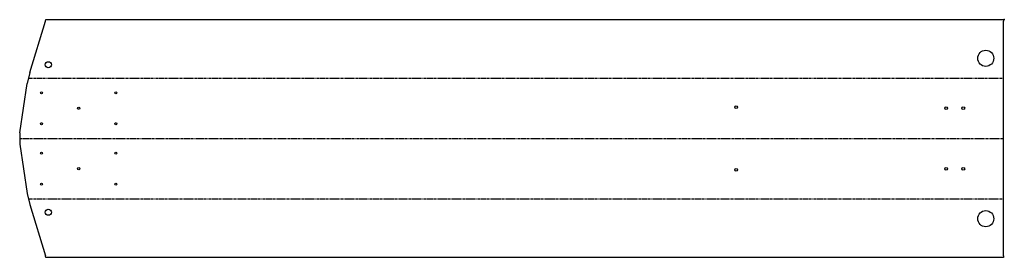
# Model space of a CAD drawing. Header units: millimetres. Extents: x 0 to 3178, y 0 to 769.
import ezdxf

# ---------------------------------------------------------------- set-up
doc = ezdxf.new("R2010")
doc.units = ezdxf.units.MM
doc.header["$PDSIZE"] = -1
doc.linetypes.add('SLD-İki-Kısa-Kesik-Çizgili-Uzun-Kesik-Çizgi', pattern=[15.748, 8.128, -1.524, 1.524, -1.524, 1.524, -1.524])
doc.linetypes.add('SLD-Sürekli', pattern=[0])

msp = doc.modelspace()

# ---------------------------------------------------------------- linework, layer by layer
at = {"color": 7, "linetype": 'SLD-Sürekli', "lineweight": 25}
for p, q in [((32.8, 597.9), (83.6, 764.1)), ((83.6, 764.1), (85, 768.8)), ((85, 768.8), (3176.1, 768.8)), ((3176.1, 768.8), (3176.1, 764.1)), ((3176.1, 5), (3176.1, 764.1)), ((32.8, 597.9), (24.8, 562.3)), ((0.4, 402.4), (24.8, 562.3)), ((0.4, 402.4), (0.4, 366.8)), ((0.4, 366.8), (24.8, 206.9)), ((24.8, 206.9), (32.8, 171.2)), ((32.8, 171.2), (83.6, 5)), ((85, 0.4), (83.6, 5)), ((3176.1, 0.4), (85, 0.4)), ((3176.1, 5), (3176.1, 0.4))]:
    msp.add_line(p, q, dxfattribs=at)
at = {"color": 7, "linetype": 'SLD-İki-Kısa-Kesik-Çizgili-Uzun-Kesik-Çizgi'}
for p, q in [((28.8, 580.1), (3176.1, 580.1)), ((0.4, 384.6), (3176.1, 384.6)), ((28.8, 189.1), (3176.1, 189.1))]:
    msp.add_line(p, q, dxfattribs=at)
at = {"color": 7, "linetype": 'SLD-Sürekli', "lineweight": 25}
for centre, radius in [((3118.6, 643.8), 26), ((92.7, 622.9), 10), ((70.8, 532.3), 3.4), ((310.8, 532.3), 3.4), ((190.8, 482.3), 3.4), ((2313.1, 485.8), 4.5), ((2991.1, 482.3), 4.5), ((3046.1, 482.3), 4.5), ((70.8, 432.3), 3.4), ((310.8, 432.3), 3.4), ((70.8, 336.9), 3.4), ((310.8, 336.9), 3.4), ((190.8, 286.9), 3.4), ((2313.1, 283.4), 4.5), ((2991.1, 286.8), 4.5), ((3046.1, 286.8), 4.5), ((70.8, 236.9), 3.4), ((310.8, 236.9), 3.4), ((92.7, 146.2), 10), ((3118.6, 125.4), 26)]:
    msp.add_circle(centre, radius, dxfattribs=at)
at = {"color": 7, "linetype": 'SLD-Sürekli'}
msp.add_point((3178.4, 768.8), dxfattribs=at)

doc.saveas('drawing.dxf')
